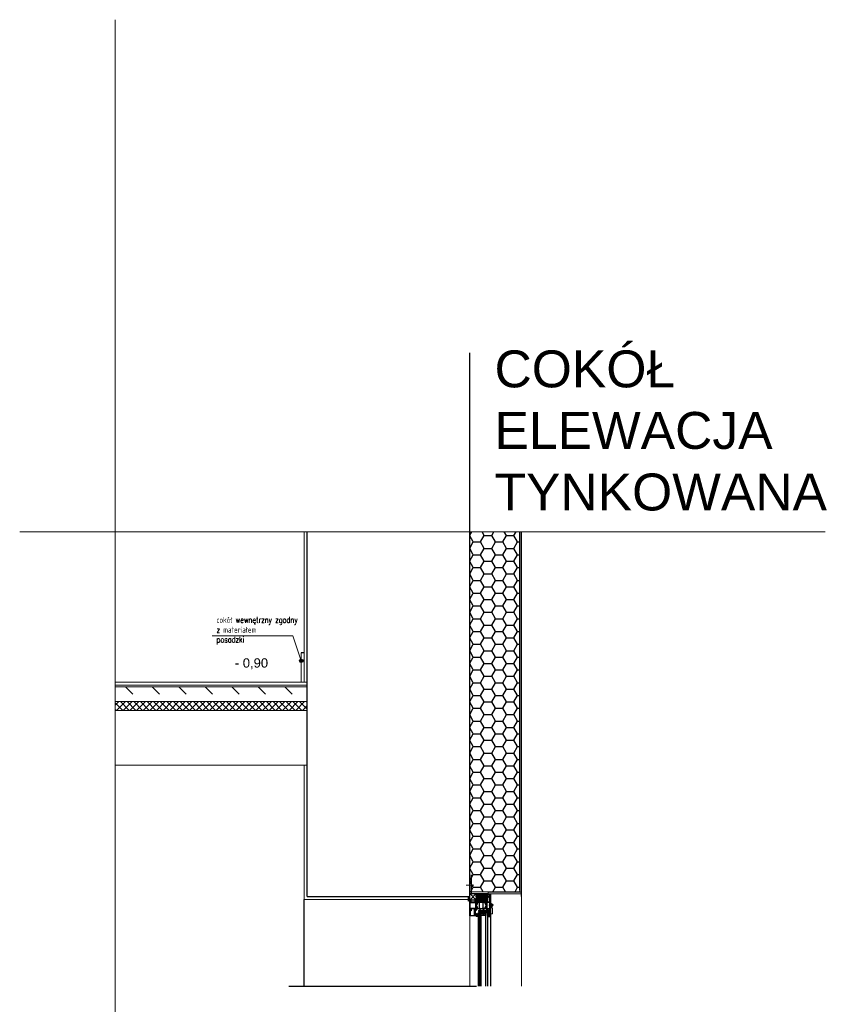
# Model space of a CAD drawing. Header units: millimetres. Extents: x -1427 to 15787, y -1578 to 5789.
# Tile 96 of 146: x 3612 to 3885, y 1247 to 1580. Entities that reach past the tile are written whole.
import ezdxf

# ---------------------------------------------------------------- set-up
doc = ezdxf.new("R2010")
doc.units = ezdxf.units.MM
doc.linetypes.add('DASHED', pattern=[19.05, 12.7, -6.35])
doc.linetypes.add('HIDDEN', pattern=[9.525, 6.35, -3.175])
for name, color, linetype, lineweight in [('0-S-linia-optiroc', 43, 'Continuous', 30), ('A_opis', 7, 'Continuous', 13), ('A_SCIANY ZEWNĘTRZNE', 1, 'Continuous', 30), ('B-widok', 1, 'Continuous', 0), ('MB-kreskowanie', 8, 'Continuous', 25), ('MB-uszczelki_tworzywa', 8, 'Continuous', 0)]:
    doc.layers.add(name, color=color, linetype=linetype, lineweight=lineweight)
for name, color, linetype in [('A-dim', 3, 'Continuous'), ('A-elewacja stolarka', 6, 'Continuous'), ('A-op', 3, 'Continuous'), ('A_ elewacje - widok', 251, 'Continuous'), ('B-izolacja', 8, 'Continuous'), ('H-hatch', 8, 'Continuous'), ('MB-inne', 8, 'Continuous'), ('MB-profile', 7, 'Continuous'), ('MB-szyby', 4, 'Continuous')]:
    doc.layers.add(name, color=color, linetype=linetype)
doc.styles.add('Arial', font='arial.ttf')
doc.styles.add('SIMPLEX', font='simplex.shx', dxfattribs={"width": 0.77})
doc.styles.get("Standard").update_dxf_attribs({"font": 'arial.ttf'})
pattern_1 = [(45, (-1145.0197, -1215.2017), (-0.9899495, 0.9899495), []), (135, (-1145.0197, -1215.2017), (-0.9899495, -0.9899495), [])]

# ---------------------------------------------------------------- blocks, each defined once
blk = doc.blocks.new('80453029')
at = {"layer": 'MB-kreskowanie'}
h = blk.add_hatch(dxfattribs=at)
h.set_pattern_fill('_U', color=256, scale=1.5, angle=45, style=0, double=1, pattern_type=0)
h.set_pattern_definition([(135, (692.398, -297.8513), (1.0606602, 1.0606602), []), (45, (692.398, -297.8513), (1.0606602, -1.0606602), [])])
h.paths.add_polyline_path([(-31.6, -8.9), (-31.6, -9.4), (-35.4, -9.4), (-35.9, -8.9), (-35.9, -6.4), (-34.9, -5.4), (-0.5, -5.4), (0.1, -5.9), (0.1, -6.9), (-0.4, -7.4), (-3.1, -7.4), (-4.1, -8.4), (-4.1, -10.3), (-5.1, -11.2), (-6.9, -10.6), (-6.9, -9.6), (-7.1, -9.4), (-10.6, -9.4), (-10.6, -8.9)])
at = {"layer": 'MB-uszczelki_tworzywa'}
for p, q in [((1.6, 1.2), (-0.1, -5)), ((2.6, 1.1), (1.9, -6.9)), ((-0.5, -5.4), (2, -5.4)), ((-0.4, -7.4), (1.4, -7.4)), ((1.7, -0.9), (2, -0.9))]:
    blk.add_line(p, q, dxfattribs=at)
blk.add_lwpolyline([(-5.6, -11.2), (-6.9, -10.6), (-6.9, -9.6, 0.414214), (-7.1, -9.4), (-10.6, -9.4), (-10.6, -9.4, 0.414214), (-11.1, -8.9), (-31.1, -8.9, 0.420257), (-31.6, -9.4), (-35.4, -9.4, -0.414214), (-35.9, -8.9), (-35.9, -6.4, -0.414214), (-34.9, -5.4), (-0.4, -5.4, -0.414214), (0.1, -5.9), (0.1, -6.9, -0.414214), (-0.4, -7.4), (-3.1, -7.4, 0.414214), (-4.1, -8.4), (-4.1, -10.3, -0.57735), (-5.6, -11.2)], format="xyb", dxfattribs=at)
for centre, start, end in [((2.1, 1.1), 0, 165), ((-0.5, -4.9), 270, 345), ((1.7, -0.4), 165, 270), ((1.4, -6.9), 270, 355), ((2, -0.4), 270, 355)]:
    blk.add_arc(centre, 0.5, start, end, dxfattribs=at)
blk = doc.blocks.new('_80453031')
at = {"layer": 'MB-kreskowanie'}
h = blk.add_hatch(dxfattribs=at)
h.set_pattern_fill('_U', color=256, angle=45, style=0, double=1, pattern_type=0)
h.set_pattern_definition([(135, (692.398, -297.8513), (0.7071068, 0.7071068), []), (45, (692.398, -297.8513), (0.7071068, -0.7071068), [])])
h.paths.add_polyline_path([(-0.5, -5.4), (-34.5, -5.4), (-34.5, -2.9), (-0.5, -2.9)])
at = {"layer": 'MB-uszczelki_tworzywa'}
for p, q in [((-0.5, -2.9), (-34.5, -2.9)), ((-34.5, -2.9), (-34.5, -5.4)), ((-34.5, -5.4), (-0.5, -5.4)), ((-0.5, -5.4), (-0.5, -2.9))]:
    blk.add_line(p, q, dxfattribs=at)
blk = doc.blocks.new('80455011')
at = {"layer": 'MB-uszczelki_tworzywa'}
for p, q in [((-7.5, -3.8), (-7.5, 14.2)), ((-5.5, 16.2), (0, 16.2)), ((0, 16.2), (0, 14)), ((0, -4), (0, 14)), ((1.8, 5.4), (2, 5.4)), ((1.8, 4.3), (4.2, 4.3)), ((1.8, 1.9), (4, 1.9)), ((1.8, 0), (4, 0)), ((2, 5.4), (2, 6.7)), ((2, 6.7), (4.5, 5.2)), ((4, 1.9), (4, 0)), ((-3.1, -3.8), (-7.5, -3.8)), ((-3.1, -3.8), (-3.1, -4)), ((-3.1, -4), (0, -4))]:
    blk.add_line(p, q, dxfattribs=at)
for centre, radius, start, end in [((-5.5, 14.2), 2, 90, 180), ((4.2, 4.8), 0.5, 270, 59.0362)]:
    blk.add_arc(centre, radius, start, end, dxfattribs=at)
blk = doc.blocks.new('120518')
at = {"layer": 'MB-kreskowanie'}
h = blk.add_hatch(dxfattribs=at)
h.set_pattern_fill('HEX', color=256, scale=0.16, angle=45, style=0)
h.set_pattern_definition([(45, (-4018.1429, -1802.5023), (-0.62217025, 0.62217025), [0.508, -1.016]), (165, (-4018.1429, -1802.5023), (-0.22773012, -0.84990036), [0.508, -1.016]), (105, (-4017.7837, -1802.1431), (-0.84990036, -0.22773012), [0.508, -1.016])])
edge = h.paths.add_edge_path()
edge.add_line((8.5, 1.3), (8.8, 4.7))
edge.add_arc((8.5, 4.7), 0.3, 356.7261, 450.0279)
edge.add_line((8.5, 5), (7.2, 5))
edge.add_line((7.2, 5), (6.4, 4.9))
edge.add_line((6.4, 4.9), (4.8, 4.9))
edge.add_line((4.8, 4.9), (4.1, 5))
edge.add_line((4.1, 5), (2.9, 5))
edge.add_line((2.9, 5), (2.2, 4.9))
edge.add_line((2.2, 4.9), (0.6, 4.9))
edge.add_line((0.6, 4.9), (-0.2, 5))
edge.add_line((-0.2, 5), (-1.5, 5))
edge.add_arc((-1.5, 4.7), 0.3, 90.0279, 183.3298)
edge.add_line((-1.8, 4.7), (-1.5, 1.3))
edge.add_arc((-1.2, 1.3), 0.3, 183.3298, 270.0279)
edge.add_line((-1.2, 1), (8.2, 1))
edge.add_arc((8.2, 1.3), 0.3, 270.0279, 356.7261)
h = blk.add_hatch(dxfattribs=at)
h.set_pattern_fill('DOTS', color=256, scale=0.3, angle=45, style=0)
h.set_pattern_definition([(135, (852.2059, -3735.78355), (0.1683798, 0.505139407), [0, -0.47625])])
edge = h.paths.add_edge_path()
edge.add_line((5.5, 1), (1.5, 1))
edge.add_line((1.5, 1), (1.5, -0.2))
edge.add_line((1.5, -0.2), (1.1, -0.3))
edge.add_arc((1.1, -0.5), 0.2, 99.4903, 210.0279)
edge.add_line((0.9, -0.6), (1.6, -1.8))
edge.add_arc((2, -1.5), 0.5, 210.0279, 270.0279)
edge.add_line((2, -2), (5, -2))
edge.add_arc((5, -1.5), 0.5, 270.0279, 330.0279)
edge.add_line((5.4, -1.8), (6.1, -0.6))
edge.add_arc((5.9, -0.5), 0.2, 330.0279, 440.5656)
edge.add_line((5.9, -0.3), (5.5, -0.2))
edge.add_line((5.5, -0.2), (5.5, 1))
edge = h.paths.add_edge_path(flags=16)
edge.add_arc((3.5, -0.3), 1, -18.8416, 191.4871, ccw=False)
edge.add_arc((3.5, -0.3), 1, 191.4871, 341.1584, ccw=False)
at = {"layer": 'MB-uszczelki_tworzywa'}
blk.add_lwpolyline([(4.1, 5), (4.8, 4.9), (6.4, 4.9), (7.2, 5), (8.5, 5, -0.431195), (8.8, 4.7), (8.5, 1.3, -0.397434), (8.2, 1), (-1.2, 1, -0.397434), (-1.5, 1.3), (-1.8, 4.7, -0.431195), (-1.5, 5), (-0.2, 5), (0.6, 4.9), (2.2, 4.9), (2.9, 5)], format="xyb", close=True, dxfattribs=at)
blk.add_lwpolyline([(5.5, 1), (5.5, -0.2), (5.9, -0.3, -0.523553), (6.1, -0.6), (5.4, -1.8, -0.267949), (5, -2), (5, -2), (2, -2, -0.267818), (1.6, -1.8), (0.9, -0.6, -0.523553), (1.1, -0.3), (1.5, -0.2), (1.5, 1)], format="xyb", dxfattribs=at)
blk.add_circle((3.5, -0.3), 1, dxfattribs=at)
blk = doc.blocks.new('S')
at = {"layer": 'MB-kreskowanie', "linetype": 'Continuous'}
for centre, start, end in [((-678.8, -1779.8), 11.6299, 17.2426), ((-678.3, -1779.8), 333.9145, 359.9902), ((-678.3, -1779.8), 11.6299, 17.2426), ((-677.3, -1779.8), 329.7087, 17.2479), ((-676.3, -1779.8), 329.7087, 17.2479), ((-675.3, -1779.8), 329.7087, 17.2533), ((-674.3, -1779.8), 329.7087, 17.2533), ((-673.3, -1779.8), 329.7087, 17.2533), ((-672.3, -1779.8), 329.7087, 0.0055), ((-672.3, -1779.8), 11.5909, 17.2587), ((-671.3, -1779.8), 329.7087, 333.9145), ((-671.3, -1779.8), 11.6456, 17.2587)]:
    blk.add_arc(centre, 4.96, start, end, dxfattribs=at)
blk = doc.blocks.new('K518121X')
at = {"layer": 'MB-kreskowanie'}
h = blk.add_hatch(color=0, dxfattribs=at)
h.paths.add_polyline_path([(-37.8, 0), (-38, -0.2), (-38, -5), (-36, -5), (-35, -4), (-36.5, -4), (-36.5, -1.5), (-29.5, -1.5), (-29.5, -4), (-31, -4), (-30, -5), (-26.5, -5), (-26.5, -4), (-28, -4), (-28, -1.8), (-12, -1.8), (-12, -4), (-13.5, -4), (-13.5, -5), (-12, -5), (-12, -11), (-16.9, -11), (-17, -11.1), (-17, -13.9), (-16.9, -14), (-15.9, -14), (-15.8, -13.9), (-15.8, -12.5), (-12, -12.5), (-12, -17.4), (-11.8, -17.6), (-9.8, -17.6), (-9.6, -17.3), (-10.1, -14.2), (-9.9, -14), (-5.7, -14), (-5.5, -14.3), (-6.4, -16.7), (-6.2, -17), (-5.4, -17), (-2.6, -15), (-2.3, -14.3), (-1.8, -14), (1.8, -14), (2.3, -14.3), (2.5, -15), (5.4, -17), (6.2, -17), (6.4, -16.7), (5.5, -14.3), (5.7, -14), (9.9, -14), (10.1, -14.2), (9.6, -17.3), (9.8, -17.6), (11.8, -17.6), (12, -17.4), (12, -12.5), (15.8, -12.5), (15.8, -13.9), (15.9, -14), (16.9, -14), (17, -13.9), (17, -11.1), (16.9, -11), (12, -11), (12, -5), (13.5, -5), (13.5, -4), (12, -4), (12, -1.8), (28, -1.8), (28, -4), (26.5, -4), (26.5, -5), (30, -5), (31, -4), (29.5, -4), (29.5, -1.5), (36.5, -1.5), (36.5, -4), (35, -4), (36, -5), (38, -5), (38, -0.2), (37.8, 0)])
h.paths.add_polyline_path([(10.2, -1.8), (10.2, -12), (-10.2, -12), (-10.2, -1.8)], flags=16)
h = blk.add_hatch(dxfattribs=at)
h.set_pattern_fill('_U', color=256, scale=1.4, angle=45, style=0, double=1, pattern_type=0)
h.set_pattern_definition(pattern_1)
h.paths.add_polyline_path([(-9.7, -42), (-9, -42), (-7.1, -43.3), (-5.5, -47.6), (-5.8, -48), (-6.5, -48), (-6.7, -47.9), (-7.1, -47.9), (-7.3, -47.7), (-7.3, -47.6), (-7.3, -47.5), (-7.8, -46.7), (-8.3, -47.5), (-8.3, -47.6), (-8.3, -47.7), (-8.5, -47.9), (-8.9, -47.9), (-9.1, -48), (-9.8, -48), (-10.1, -47.6), (-9.6, -44.6), (-10.1, -44), (-11.5, -44), (-12, -43.5), (-12, -35.3), (-12.3, -35), (-16.3, -35), (-17, -34.3), (-17, -33.3), (-16.7, -33), (-16.3, -33), (-16, -33.3), (-16, -33.7), (-15.7, -34), (-12.3, -34), (-12, -33.7), (-12, -24.3), (-12.3, -24), (-16.7, -24), (-17, -23.7), (-17, -21.8), (-16.7, -21.5), (-16.1, -21.5), (-15.8, -21.8), (-15.8, -22.7), (-15.5, -23), (-12.3, -23), (-12, -22.7), (-12, -18.5), (-11.5, -18), (-10.1, -18), (-9.6, -17.4), (-10.1, -14.3), (-9.8, -14), (-9.1, -14), (-8.9, -14.1), (-8.5, -14.1), (-8.3, -14.3), (-8.3, -14.4), (-8.3, -14.4), (-7.8, -15.3), (-7.3, -14.4), (-7.3, -14.4), (-7.3, -14.3), (-7.1, -14.1), (-6.7, -14.1), (-6.5, -14), (-5.8, -14), (-5.5, -14.4), (-7.1, -18.7), (-9, -20), (-9.7, -20), (-10.2, -20.5), (-10.2, -23.7), (-9.9, -24), (-1.2, -24), (-0.7, -24.5), (-1.2, -25), (-9.9, -25), (-10.2, -25.3), (-10.2, -36.7), (-9.9, -37), (-1.2, -37), (-0.7, -37.5), (-1.2, -38), (-9.9, -38), (-10.2, -38.3), (-10.2, -41.5)])
h = blk.add_hatch(dxfattribs=at)
h.set_pattern_fill('_U', color=256, scale=1.4, angle=45, style=0, double=1, pattern_type=0)
h.set_pattern_definition(pattern_1)
h.paths.add_polyline_path([(9.7, -42), (9, -42), (7.1, -43.3), (5.5, -47.6), (5.8, -48), (6.5, -48), (6.7, -47.9), (7.1, -47.9), (7.3, -47.7), (7.3, -47.7), (7.2, -47.6), (7.8, -46.7), (8.3, -47.6), (8.3, -47.7), (8.3, -47.7), (8.5, -47.9), (8.9, -47.9), (9.1, -48), (9.8, -48), (10.1, -47.7), (9.5, -44.6), (10, -44), (11.5, -44), (12, -43.5), (12, -35.3), (12.3, -35), (16.3, -35), (17, -34.3), (17, -33.3), (16.7, -33), (16.3, -33), (16, -33.3), (16, -33.7), (15.7, -34), (12.3, -34), (12, -33.7), (12, -24.3), (12.3, -24), (16.7, -24), (17, -23.7), (17, -21.8), (16.7, -21.5), (16.1, -21.5), (15.8, -21.8), (15.8, -22.7), (15.5, -23), (12.3, -23), (12, -22.7), (12, -18.5), (11.5, -18), (10, -18), (9.5, -17.4), (10.1, -14.4), (9.8, -14), (9.1, -14), (8.9, -14.1), (8.5, -14.1), (8.3, -14.3), (8.3, -14.4), (8.3, -14.5), (7.8, -15.3), (7.2, -14.5), (7.3, -14.4), (7.3, -14.3), (7.1, -14.1), (6.7, -14.1), (6.5, -14), (5.8, -14), (5.5, -14.4), (7.1, -18.7), (9, -20), (9.7, -20), (10.2, -20.5), (10.2, -23.7), (9.9, -24), (1.2, -24), (0.7, -24.5), (1.2, -25), (9.9, -25), (10.2, -25.3), (10.2, -36.7), (9.9, -37), (1.2, -37), (0.7, -37.5), (1.2, -38), (9.9, -38), (10.2, -38.3), (10.2, -41.5)])
h = blk.add_hatch(color=0, dxfattribs=at)
h.paths.add_polyline_path([(-15, -50), (-15, -52), (-15.5, -52), (-17, -51.6), (-17, -48), (-12, -48), (-12, -44.6), (-11.8, -44.4), (-9.8, -44.4), (-9.6, -44.7), (-10.1, -47.8), (-9.9, -48), (-5.7, -48), (-5.5, -47.7), (-6.4, -45.3), (-6.2, -45), (-5.4, -45), (-2.6, -47), (-2.3, -47.7), (-1.8, -48), (1.8, -48), (2.3, -47.7), (2.5, -47), (5.3, -45), (6.2, -45), (6.3, -45.3), (5.5, -47.7), (5.6, -48), (9.9, -48), (10.1, -47.8), (9.5, -44.7), (9.7, -44.4), (11.8, -44.4), (12, -44.6), (12, -48), (17, -48), (17, -51.6), (15.5, -52), (15, -52), (15, -50), (12, -50), (12, -58.8), (11.7, -59), (12, -59.3), (12, -68), (15, -68), (15, -66), (15.5, -66), (17, -66.4), (17, -70), (-17, -70), (-17, -66.4), (-15.5, -66), (-15, -66), (-15, -68), (-12, -68), (-12, -59.3), (-11.8, -59), (-12, -58.8), (-12, -50)])
h.paths.add_polyline_path([(-10.2, -50), (10.2, -50), (10.2, -68.2), (-10.2, -68.2)], flags=16)
at = {"layer": 'MB-profile'}
blk.add_lwpolyline([(-12, -1.8), (-12, -4), (-12, -1.8), (-28, -1.8), (-28, -4), (-26.5, -4), (-26.5, -5), (-30, -5), (-31, -4), (-29.5, -4), (-29.5, -1.5), (-36.5, -1.5), (-36.5, -4), (-35, -4), (-36, -5), (-38, -5), (-38, -0.2), (-37.8, 0), (37.8, 0), (38, -0.2), (38, -5), (36, -5), (35, -4), (36.5, -4), (36.5, -1.5), (29.5, -1.5), (29.5, -4), (31, -4), (30, -5), (26.5, -5), (26.5, -4), (28, -4), (28, -1.8), (12, -1.8), (12, -4), (13.5, -4), (13.5, -5), (12, -5), (12, -11), (16.9, -11), (17, -11.1), (17, -13.9), (16.9, -14), (15.9, -14), (15.8, -13.9), (15.8, -12.5), (12, -12.5), (12, -17.4), (11.8, -17.6), (9.8, -17.6), (9.6, -17.3), (10.1, -14.2), (9.9, -14), (5.7, -14), (5.5, -14.3), (6.4, -16.7), (6.2, -17), (5.4, -17), (2.5, -15), (2.3, -14.3), (1.8, -14), (-1.8, -14), (-2.3, -14.3), (-2.6, -15), (-5.4, -17), (-6.2, -17), (-6.4, -16.7), (-5.5, -14.3), (-5.7, -14), (-9.9, -14), (-10.1, -14.2), (-9.6, -17.3), (-9.8, -17.6), (-11.8, -17.6), (-12, -17.4), (-12, -12.5), (-15.8, -12.5), (-15.8, -13.9), (-15.9, -14), (-16.9, -14), (-17, -13.9), (-17, -11.1), (-16.9, -11), (-12, -11), (-12, -5), (-13.5, -5), (-13.5, -4), (-12, -4)], dxfattribs=at)
for points in [[(-10.2, -12), (10.2, -12), (10.2, -1.8), (-10.2, -1.8)], [(-15, -50), (-15, -52), (-15.5, -52), (-17, -51.6), (-17, -48), (-12, -48), (-12, -44.6), (-11.8, -44.4), (-9.8, -44.4), (-9.6, -44.7), (-10.1, -47.8), (-9.9, -48), (-5.7, -48), (-5.5, -47.7), (-6.4, -45.3), (-6.2, -45), (-5.4, -45), (-2.6, -47), (-2.3, -47.7), (-1.8, -48), (1.8, -48), (2.3, -47.7), (2.5, -47), (5.3, -45), (6.2, -45), (6.3, -45.3), (5.5, -47.7), (5.6, -48), (9.9, -48), (10.1, -47.8), (9.5, -44.7), (9.7, -44.4), (11.8, -44.4), (12, -44.6), (12, -48), (17, -48), (17, -51.6), (15.5, -52), (15, -52), (15, -50), (12, -50), (12, -58.8), (11.7, -59), (12, -59.3), (12, -68), (15, -68), (15, -66), (15.5, -66), (17, -66.4), (17, -70), (-17, -70), (-17, -66.4), (-15.5, -66), (-15, -66), (-15, -68), (-12, -68), (-12, -59.3), (-11.8, -59), (-12, -58.8), (-12, -50)], [(-10.2, -50), (10.2, -50), (10.2, -68.2), (-10.2, -68.2)]]:
    blk.add_lwpolyline(points, close=True, dxfattribs=at)
at = {"layer": 'MB-uszczelki_tworzywa'}
for points in [[(-9.7, -42), (-9, -42), (-7.1, -43.3), (-5.5, -47.6), (-5.8, -48), (-6.5, -48), (-6.7, -47.9), (-7.1, -47.9), (-7.3, -47.7), (-7.3, -47.6), (-7.3, -47.5), (-7.8, -46.7), (-8.3, -47.5), (-8.3, -47.6), (-8.3, -47.7), (-8.5, -47.9), (-8.9, -47.9), (-9.1, -48), (-9.8, -48), (-10.1, -47.6), (-9.6, -44.6), (-10.1, -44), (-11.5, -44), (-12, -43.5), (-12, -35.3), (-12.3, -35), (-16.3, -35), (-17, -34.3), (-17, -33.3), (-16.7, -33), (-16.3, -33), (-16, -33.3), (-16, -33.7), (-15.7, -34), (-12.3, -34), (-12, -33.7), (-12, -24.3), (-12.3, -24), (-16.7, -24), (-17, -23.7), (-17, -21.8), (-16.7, -21.5), (-16.1, -21.5), (-15.8, -21.8), (-15.8, -22.7), (-15.5, -23), (-12.3, -23), (-12, -22.7), (-12, -18.5), (-11.5, -18), (-10.1, -18), (-9.6, -17.4), (-10.1, -14.3), (-9.8, -14), (-9.1, -14), (-8.9, -14.1), (-8.5, -14.1), (-8.3, -14.3), (-8.3, -14.4), (-8.3, -14.4), (-7.8, -15.3), (-7.3, -14.4), (-7.3, -14.4), (-7.3, -14.3), (-7.1, -14.1), (-6.7, -14.1), (-6.5, -14), (-5.8, -14), (-5.5, -14.4), (-7.1, -18.7), (-9, -20), (-9.7, -20), (-10.2, -20.5), (-10.2, -23.7), (-9.9, -24), (-1.2, -24), (-0.7, -24.5), (-1.2, -25), (-9.9, -25), (-10.2, -25.3), (-10.2, -36.7), (-9.9, -37), (-1.2, -37), (-0.7, -37.5), (-1.2, -38), (-9.9, -38), (-10.2, -38.3), (-10.2, -41.5)], [(9.7, -42), (9, -42), (7.1, -43.3), (5.5, -47.6), (5.8, -48), (6.5, -48), (6.7, -47.9), (7.1, -47.9), (7.3, -47.7), (7.3, -47.7), (7.2, -47.6), (7.8, -46.7), (8.3, -47.6), (8.3, -47.7), (8.3, -47.7), (8.5, -47.9), (8.9, -47.9), (9.1, -48), (9.8, -48), (10.1, -47.7), (9.5, -44.6), (10, -44), (11.5, -44), (12, -43.5), (12, -35.3), (12.3, -35), (16.3, -35), (17, -34.3), (17, -33.3), (16.7, -33), (16.3, -33), (16, -33.3), (16, -33.7), (15.7, -34), (12.3, -34), (12, -33.7), (12, -24.3), (12.3, -24), (16.7, -24), (17, -23.7), (17, -21.8), (16.7, -21.5), (16.1, -21.5), (15.8, -21.8), (15.8, -22.7), (15.5, -23), (12.3, -23), (12, -22.7), (12, -18.5), (11.5, -18), (10, -18), (9.5, -17.4), (10.1, -14.4), (9.8, -14), (9.1, -14), (8.9, -14.1), (8.5, -14.1), (8.3, -14.3), (8.3, -14.4), (8.3, -14.5), (7.8, -15.3), (7.2, -14.5), (7.3, -14.4), (7.3, -14.3), (7.1, -14.1), (6.7, -14.1), (6.5, -14), (5.8, -14), (5.5, -14.4), (7.1, -18.7), (9, -20), (9.7, -20), (10.2, -20.5), (10.2, -23.7), (9.9, -24), (1.2, -24), (0.7, -24.5), (1.2, -25), (9.9, -25), (10.2, -25.3), (10.2, -36.7), (9.9, -37), (1.2, -37), (0.7, -37.5), (1.2, -38), (9.9, -38), (10.2, -38.3), (10.2, -41.5)]]:
    blk.add_lwpolyline(points, close=True, dxfattribs=at)
blk = doc.blocks.new('120541')
at = {"layer": 'MB-kreskowanie'}
h = blk.add_hatch(dxfattribs=at)
h.set_pattern_fill('DOTS', color=256, scale=0.3, angle=45, style=0)
h.set_pattern_definition([(45, (-4995.66357, -1667.54833), (-0.168379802, 0.505139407), [0, -0.47625])])
h.paths.add_polyline_path([(-0.4, 0), (-0.6, 0.8, 0.578617), (-1.5, 1.1, -0.167825), (-8.2, -5.4, 0.893973), (-7.6, -7, 0.128874), (-2.7, -4), (-2.6, -3.9, -0.489944), (-1.8, -3.8, 0.282302), (3.4, -7, 0.422272), (4.9, -5.3), (3.7, 1.4, 0.392504), (2.9, 2.1), (2, 2.1, 0.388879), (1.8, 1.9), (1.8, 1.9), (1.9, 0.2, -0.440011), (1.7, 0)])
h.paths.add_polyline_path([(1.6, -3, -0.25538), (2.1, -3.5), (2.3, -4, 0.15902), (3.5, -5.4, -0.733477), (3.2, -6.4, -0.276303), (-0.9, -3.9, -0.522754), (-0.3, -3)], flags=16)
at = {"layer": 'MB-uszczelki_tworzywa'}
for points in [[(-2.7, -4, -0.128874), (-7.6, -7, -0.893973), (-8.2, -5.4, 0.167825), (-1.5, 1.1, -0.578617), (-0.6, 0.8), (-0.4, 0), (1.7, 0, 0.440011), (1.9, 0.2), (1.8, 1.9, -0.440011), (2, 2.1), (2.9, 2.1, -0.392504), (3.7, 1.4), (4.9, -5.3, -0.422272), (3.4, -7, -0.282302), (-1.8, -3.8, 0.489944), (-2.6, -3.9), (-2.7, -4, -0.538806)], [(-0.3, -3, 0.522754), (-0.9, -3.9, 0.276303), (3.2, -6.4, 0.733477), (3.5, -5.4, -0.15902), (2.3, -4), (2.1, -3.5, 0.254785), (1.6, -3)]]:
    blk.add_lwpolyline(points, format="xyb", close=True, dxfattribs=at)
blk = doc.blocks.new('K417844X')
at = {"layer": 'MB-kreskowanie'}
blk.add_hatch(color=0, dxfattribs=at).paths.add_polyline_path([(0, 0.2), (4, 0.2), (4, -2.2), (3.8, -2.3), (3.6, -2.9), (4.3, -4), (5.2, -3.7), (5.2, 1.2), (1.9, 1.2), (1.4, 1.7), (1.4, 15.6), (2.4, 16.6), (16.3, 16.6), (16.8, 16.1), (16.8, -4.1), (17.7, -4.5), (19.5, -2.6), (19.3, -2.1), (18, -2.1), (18, 16.2), (18.5, 16.7), (20.5, 16.7), (20.5, 15.5), (22.4, 10.4), (23.5, 10.8), (21.7, 15.7), (21.7, 16.5), (23.5, 16.2), (23.5, 17.5), (23, 18), (19.3, 18), (0.2, 18), (0, 17.7)])
at = {"layer": 'MB-profile', "linetype": 'Continuous'}
blk.add_lwpolyline([(4, -2.2), (3.8, -2.3), (3.6, -2.9), (4.3, -4), (5.2, -3.7), (5.2, 1.2), (1.9, 1.2), (1.4, 1.7), (1.4, 15.6), (2.4, 16.6), (16.3, 16.6), (16.8, 16.1), (16.8, -4.1), (17.7, -4.5), (19.5, -2.6), (19.3, -2.1), (18, -2.1), (18, 16.2), (18.5, 16.7), (20.5, 16.7), (20.5, 15.5), (22.4, 10.4), (23.5, 10.8), (21.7, 15.7), (21.7, 16.5), (23.5, 16.2), (23.5, 17.5), (23, 18), (19.3, 18), (0.2, 18), (0, 17.7), (0, 0.2), (4, 0.2)], close=True, dxfattribs=at)

msp = doc.modelspace()

# ---------------------------------------------------------------- hatches: boundary and pattern name
h = msp.add_hatch()
h.set_pattern_fill('HONEY', color=8, scale=0.05, angle=180, style=0)
h.set_pattern_definition([(180, (4079.73656, 1100.63963), (-0.238125, 0.1374815), [0.15875, -0.3175]), (60, (4079.73656, 1100.63963), (0.23812497, 0.13748155), [0.15875, -0.3175]), (120, (4079.73656, 1100.63963), (-3e-08, 0.27496305), [-0.3175, 0.15875])])
h.paths.add_polyline_path([(3770.55714, 1283.68325), (3766.65757, 1283.68265), (3766.65757, 1281.68234), (3770.55714, 1281.68295)])
at = {"layer": 'A_opis', "linetype": 'ByBlock', "lineweight": -2}
for points in [[(3706.88323, 1362.77712, -1), (3708.0425, 1362.77712, -1)], [(3771.13184, 1280.02106, 1), (3772.29111, 1280.02106, 1)]]:
    msp.add_hatch(color=256, dxfattribs=at).paths.add_polyline_path(points)
at = {"layer": 'B-izolacja'}
h = msp.add_hatch(dxfattribs=at)
h.set_pattern_fill('HONEY', color=256, scale=20, style=0)
h.set_pattern_definition([(0, (-46968.0956, -14265.535), (3.75, 2.16506351), [2.5, -5]), (120, (-46968.0956, -14265.535), (-3.75, 2.16506351), [2.5, -5]), (60, (-46968.0956, -14265.535), (8e-16, 4.33012702), [-5, 2.5])])
edge = h.paths.add_edge_path()
edge.add_line((3781.45757, 1406.51136), (3764.45757, 1406.51136))
edge.add_line((3764.45757, 1406.51136), (3764.45757, 1284.62413))
edge.add_line((3781.45757, 1284.62413), (3764.45757, 1284.62413))
edge.add_line((3781.45757, 1284.62413), (3781.45757, 1405.88708))
h = msp.add_hatch(dxfattribs=at)
h.set_pattern_fill('ANSI37', color=256, scale=0.5, style=0)
h.paths.add_polyline_path([(3709.45757, 1349.01705), (3644.4558, 1349.01705), (3644.4558, 1346.01705), (3709.45757, 1346.01705)])
at = {"layer": 'H-hatch'}
h = msp.add_hatch(dxfattribs=at)
h.set_pattern_fill('DASH', color=256, scale=2, angle=315, style=0)
h.paths.add_polyline_path([(3709.45757, 1354.01705), (3644.4558, 1354.01705), (3644.4558, 1349.01705), (3709.45757, 1349.01705)])
at = {"layer": 'MB-inne'}
h = msp.add_hatch(dxfattribs=at)
h.set_pattern_fill('_USER', color=256, scale=0.2, angle=135, style=0, double=1, pattern_type=0)
h.set_pattern_definition([(135, (3764.45775, 1208.29444), (0.14142136, 0.14142136), []), (45, (3764.45775, 1208.29444), (0.14142136, -0.14142136), [])])
edge = h.paths.add_edge_path()
edge.add_line((3763.95793, 1282.62982), (3763.95775, 1281.94666))
edge.add_arc((3764.20775, 1282.25891), 0.4, 231.3178125, 308.6821875)
edge.add_line((3764.45775, 1281.94666), (3764.45775, 1282.57116))
edge.add_arc((3764.1709, 1282.28575), 0.40465, 44.8562661, 121.7572912)

# ---------------------------------------------------------------- linework, layer by layer
at = {"color": 8}
for p, q in [((3766.65757, 1281.79981), (3764.45757, 1283.9796, -4.8)), ((3764.45757, 1281.79981), (3766.65757, 1283.9796, -4.8))]:
    msp.add_line(p, q, dxfattribs=at)
msp.add_line((3771.45728, 1276.20693), (3771.45728, 1252.61752))
for points in [[(3766.65757, 1281.79981), (3764.45757, 1281.79981), (3764.45757, 1283.9796), (3766.65757, 1283.9796)], [(3770.55714, 1283.68325), (3766.65757, 1283.68265), (3766.65757, 1281.68234), (3770.55714, 1281.68295)]]:
    msp.add_lwpolyline(points, close=True, dxfattribs=at)
at = {"color": 8, "linetype": 'HIDDEN', "ltscale": 20, "const_width": 0.1}
msp.add_lwpolyline([(3766.65757, 1281.73329), (3764.45757, 1281.73345)], dxfattribs=at)
at = {"layer": '0-S-linia-optiroc'}
for points in [[(3764.45757, 1283.0179), (3764.45757, 1467.0194)], [(3709.45757, 1283.0179), (3764.45757, 1283.0179)]]:
    msp.add_lwpolyline(points, dxfattribs=at)
at = {"layer": '0-S-linia-optiroc', "elevation": 9.6}
msp.add_lwpolyline([(3709.45757, 1283.0179), (3709.45909, 1406.51136)], dxfattribs=at)
at = {"layer": 'A-dim', "linetype": 'DASHED', "ltscale": 5, "elevation": -4.8}
msp.add_lwpolyline([(3703.27003, 1252.61752), (3784.90738, 1252.61752)], dxfattribs=at)
at = {"layer": 'A-elewacja stolarka', "linetype": 'Continuous', "elevation": -4.8}
for points in [[(3771.59338, 1281.34057), (3771.52848, 1281.34057)], [(3771.59338, 1281.34057), (3771.59338, 1282.08048)]]:
    msp.add_lwpolyline(points, dxfattribs=at)
at = {"layer": 'A_ elewacje - widok', "linetype": 'Continuous'}
msp.add_lwpolyline([(3708.45757, 1252.59068), (3708.45757, 1282.0179)], dxfattribs=at)
at = {"layer": 'A_opis', "lineweight": 0}
msp.add_lwpolyline([(3677.23492, 1371.27188), (3704.56178, 1371.27188), (3707.45757, 1362.77175)], dxfattribs=at)
at = {"layer": 'A_opis', "linetype": 'ByBlock', "lineweight": -2}
for centre in [(3707.45757, 1362.77175), (3771.70618, 1280.02642)]:
    msp.add_circle(centre, 0.57963, dxfattribs=at)
at = {"layer": 'A_SCIANY ZEWNĘTRZNE', "linetype": 'Continuous', "elevation": -4.8}
msp.add_lwpolyline([(3781.45757, 1285.14701), (3781.45757, 1406.51136)], dxfattribs=at)
at = {"layer": 'A_SCIANY ZEWNĘTRZNE', "linetype": 'Continuous'}
for points in [[(3781.95757, 1283.0162), (3781.95757, 1406.51136)], [(3708.45757, 1365.51705), (3707.45757, 1365.51705)]]:
    msp.add_lwpolyline(points, dxfattribs=at)
at = {"layer": 'B-widok'}
for points in [[(3644.4558, 586.02241), (3644.4558, 1579.85189)], [(3612.14345, 1406.51136), (3884.82254, 1406.51136)], [(3708.45757, 1406.51136), (3708.45757, 1355.51705)], [(3709.45757, 1406.51136), (3709.45757, 1283.0179)], [(3781.45757, 1284.62413), (3781.45757, 1406.51136), (3764.45757, 1406.51136), (3764.45757, 1284.62413), (3781.45757, 1284.62413)], [(3707.45757, 1365.51705), (3707.45757, 1355.51705)], [(3709.45757, 1355.51705), (3644.4558, 1355.51705)], [(3709.45757, 1354.51705), (3644.4558, 1354.51705)], [(3709.45757, 1354.01705), (3644.4558, 1354.01705)], [(3709.45757, 1349.01705), (3644.4558, 1349.01705)], [(3709.45757, 1346.01705), (3644.4558, 1346.01705)], [(3709.45757, 1327.51705), (3644.4558, 1327.51705)], [(3708.45757, 1327.51705), (3708.45757, 1282.0179), (3764.45757, 1282.0179)], [(3770.74817, 1283.96917), (3770.74817, 1284.46917), (3781.95757, 1284.46917)], [(3770.74817, 1283.96917), (3781.95757, 1283.96917)], [(3763.95775, 1281.45841), (3763.95775, 1283.04336)], [(3781.95757, 1283.0162), (3781.95757, 1252.61752)], [(3764.45757, 1276.50845), (3764.45757, 1252.61752)]]:
    msp.add_lwpolyline(points, dxfattribs=at)
at = {"layer": 'B-widok', "elevation": -4.8}
for points in [[(3765.01151, 1290.38178), (3765.01151, 1283.9796), (3770.46338, 1283.9796)], [(3765.11151, 1290.38178), (3765.11151, 1284.0796), (3770.46338, 1284.0796)], [(3765.86951, 1286.82578), (3763.28079, 1286.82578)]]:
    msp.add_lwpolyline(points, dxfattribs=at)
at = {"layer": 'MB-kreskowanie', "color": 8, "linetype": 'Continuous'}
msp.add_line((3767.91914, 1252.61752), (3767.91914, 1277.58173), dxfattribs=at)
at = {"layer": 'MB-szyby', "color": 1}
for p, q in [((3767.48114, 1252.61752), (3767.48114, 1277.58173)), ((3768.35714, 1277.58173), (3767.48114, 1277.58173)), ((3768.35714, 1252.61752), (3768.35714, 1277.58173)), ((3769.95714, 1252.61752), (3769.95714, 1277.58173)), ((3769.95714, 1277.58173), (3770.55714, 1277.58173)), ((3770.55714, 1252.61752), (3770.55714, 1277.58173)), ((3767.48114, 1271.58173), (3767.48114, 1274.58173)), ((3768.35714, 1271.58173), (3768.35714, 1274.58173)), ((3769.95714, 1271.58173), (3769.95714, 1274.58173)), ((3770.55714, 1271.58173), (3770.55714, 1274.58173))]:
    msp.add_line(p, q, dxfattribs=at)
at = {"layer": 'MB-szyby', "color": 8}
for p, q in [((3768.35714, 1276.58173), (3769.95714, 1277.58173)), ((3768.35714, 1277.58173), (3769.95714, 1276.58173))]:
    msp.add_line(p, q, dxfattribs=at)
msp.add_lwpolyline([(3769.95714, 1277.58173), (3769.95714, 1276.58173), (3768.35714, 1276.58173), (3768.35714, 1277.58173)], close=True, dxfattribs=at)
at = {"layer": 'MB-uszczelki_tworzywa'}
msp.add_lwpolyline([(3763.95793, 1282.62982), (3763.95775, 1281.94666, 0.3510004), (3764.45775, 1281.94666), (3764.45775, 1282.57116, 0.348731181)], format="xyb", close=True, dxfattribs=at)
for centre in [(3764.20775, 1281.44616), (3764.20775, 1281.34616), (3764.20775, 1281.24616), (3764.20775, 1281.14616)]:
    msp.add_arc(centre, 0.4, 51.3178125, 128.6821875, dxfattribs=at)

# ---------------------------------------------------------------- block references
at = {"color": 0, "yscale": 0.1, "zscale": 0.1}
for name, p, xscale, rotation in [('K518121X', (3771.45728, 1279.98194), 0.1, 270), ('K417844X', (3764.45757, 1278.28345), -0.1, 180)]:
    msp.add_blockref(name, p, dxfattribs=dict(at, xscale=xscale, rotation=rotation))
at = {"yscale": 0.1, "zscale": 0.1}
for name, p, xscale, rotation in [('S', (3593.11098, 1350.31413, 4.8), 0.1, 90.00000000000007), ('120541', (3766.80757, 1276.66345), -0.1, 90), ('80453029', (3771.05714, 1277.33173), -0.1, 180), ('_80453031', (3771.05714, 1277.33173), -0.1, 180), ('120518', (3771.05728, 1276.33193), 0.1, 90.00000000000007), ('80455011', (3771.45728, 1278.78194), 0.1, 180)]:
    msp.add_blockref(name, p, dxfattribs=dict(at, xscale=xscale, rotation=rotation))

# ---------------------------------------------------------------- texts
at = {"layer": 'A-op', "insert": (3772.86084, 1467.88309, -4.8), "char_height": 12.5, "attachment_point": 1}
msp.add_mtext_dynamic_manual_height_columns('COKÓŁ ELEWACJA TYNKOWANA', width=57.8682765, gutter_width=62.5, heights=[0], dxfattribs=at)
at = {"layer": 'A_opis', "color": 1, "lineweight": 0, "insert": (3678.7474, 1377.64176), "char_height": 2, "width": 65.5057007, "attachment_point": 1, "style": 'SIMPLEX'}
msp.add_mtext('{\\C256;cokół wewnętrzny zgodny \\Pz materiałem\\Pposadzki }', dxfattribs=at)
at = {"layer": 'A_opis', "insert": (3684.96566, 1363.6546, -9.6), "char_height": 3.15, "attachment_point": 1, "style": 'Arial'}
msp.add_mtext('- 0,90', dxfattribs=at)

doc.saveas('drawing.dxf')
